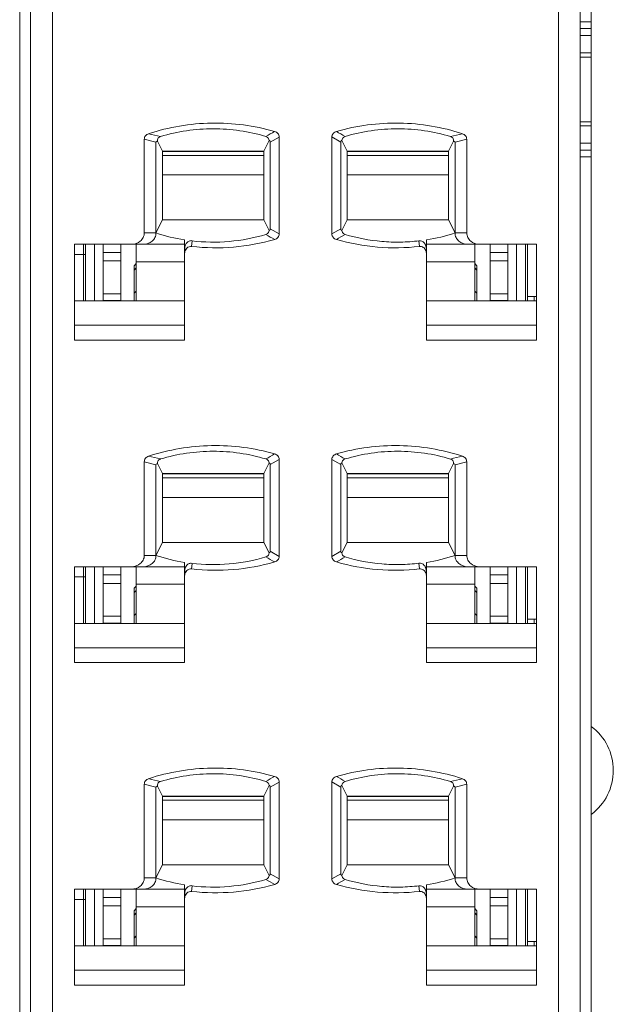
# Model space of a CAD drawing. Header units: inches. Extents: x -121 to 308, y -30 to 271.
# Tile 5 of 15: x 82 to 96, y 38 to 61. Entities that reach past the tile are written whole.
import ezdxf

# ---------------------------------------------------------------- set-up
doc = ezdxf.new("R2010")
doc.units = ezdxf.units.IN
doc.header["$LTSCALE"] = 23.1
doc.header["$MEASUREMENT"] = 0
doc.layers.get('0').update_dxf_attribs({"lineweight": 18})
for name, color, linetype, lineweight in [('1_10', 7, 'Continuous', 18), ('1_11', 7, 'Continuous', 18), ('1_12', 7, 'Continuous', 18), ('1_27', 7, 'Continuous', 18), ('1_37', 7, 'Continuous', 18), ('1_39', 7, 'Continuous', 18), ('1_40', 7, 'Continuous', 18), ('1_41', 7, 'Continuous', 18), ('1_42', 7, 'Continuous', 18), ('1_43', 7, 'Continuous', 18), ('1_50', 7, 'Continuous', 18), ('1_6', 7, 'Continuous', 18), ('1_8', 7, 'Continuous', 18), ('1_9', 7, 'Continuous', 18)]:
    doc.layers.add(name, color=color, linetype=linetype, lineweight=lineweight)

msp = doc.modelspace()

# ---------------------------------------------------------------- linework, layer by layer
at = {"color": 7, "linetype": 'Continuous'}
for p, q in [((95.474, 19.068), (95.474, 118.068)), ((82.474, 19.268), (82.474, 115.868)), ((95.474, 60.783), (95.224, 60.783)), ((95.224, 60.632), (95.474, 60.632)), ((95.224, 60.47), (95.474, 60.47)), ((95.474, 60.076), (95.224, 60.076)), ((95.474, 59.983), (95.224, 59.983)), ((95.474, 58.512), (95.224, 58.512)), ((95.224, 58.419), (95.474, 58.419)), ((95.474, 58.026), (95.224, 58.026)), ((95.224, 57.863), (95.474, 57.863)), ((95.474, 57.712), (95.224, 57.712))]:
    msp.add_line(p, q, dxfattribs=at)
msp.add_arc((94.724, 43.768), 1.25, 306.8699, 53.1301, dxfattribs=at)
at = {"layer": '1_10', "color": 7, "linetype": 'Continuous'}
for p, q in [((89.924, 50.418), (92.224, 50.418)), ((92.224, 49.972), (89.924, 49.972)), ((92.824, 47.109), (92.824, 48.398)), ((91.724, 47.999), (92.824, 47.999))]:
    msp.add_line(p, q, dxfattribs=at)
at = {"layer": '1_11', "color": 7, "linetype": 'Continuous'}
for p, q in [((85.724, 43.088), (88.024, 43.088)), ((88.024, 42.642), (85.724, 42.642)), ((85.124, 41.068), (85.124, 39.779)), ((85.124, 40.669), (86.224, 40.669))]:
    msp.add_line(p, q, dxfattribs=at)
at = {"layer": '1_12', "color": 7, "linetype": 'Continuous'}
for p, q in [((89.924, 43.088), (92.224, 43.088)), ((92.224, 42.642), (89.924, 42.642)), ((92.824, 39.779), (92.824, 41.068)), ((91.724, 40.669), (92.824, 40.669))]:
    msp.add_line(p, q, dxfattribs=at)
at = {"layer": '1_27', "color": 7, "linetype": 'Continuous'}
for p, q in [((83.924, 55.728), (83.924, 54.439)), ((94.024, 54.439), (94.024, 55.728)), ((83.724, 55.494), (83.974, 55.494)), ((94.024, 54.538), (94.224, 54.538)), ((94.174, 54.439), (94.174, 54.538)), ((83.924, 48.398), (83.924, 47.109)), ((94.024, 47.109), (94.024, 48.398)), ((83.724, 48.164), (83.974, 48.164)), ((94.024, 47.208), (94.224, 47.208)), ((94.174, 47.109), (94.174, 47.208)), ((83.924, 41.068), (83.924, 39.779)), ((94.024, 39.779), (94.024, 41.068)), ((83.724, 40.834), (83.974, 40.834)), ((94.024, 39.878), (94.224, 39.878)), ((94.174, 39.779), (94.174, 39.878))]:
    msp.add_line(p, q, dxfattribs=at)
at = {"layer": '1_37', "color": 7, "linetype": 'Continuous'}
for p, q in [((85.724, 57.748), (88.024, 57.748)), ((88.024, 57.302), (85.724, 57.302)), ((85.124, 55.728), (85.124, 54.439)), ((85.124, 55.329), (86.224, 55.329))]:
    msp.add_line(p, q, dxfattribs=at)
at = {"layer": '1_39', "color": 7, "linetype": 'Continuous'}
for p, q in [((88.024, 43.178), (85.724, 43.178)), ((84.374, 39.779), (84.374, 41.068)), ((84.774, 39.779), (84.774, 41.068)), ((84.374, 40.88), (84.774, 40.88)), ((84.774, 40.687), (84.374, 40.687)), ((84.374, 39.943), (84.774, 39.943)), ((84.374, 39.786), (84.774, 39.786))]:
    msp.add_line(p, q, dxfattribs=at)
at = {"layer": '1_40', "color": 7, "linetype": 'Continuous'}
for p, q in [((92.224, 50.508), (89.924, 50.508)), ((93.174, 48.398), (93.174, 47.109)), ((93.574, 47.109), (93.574, 48.398)), ((93.174, 48.21), (93.574, 48.21)), ((93.574, 48.017), (93.174, 48.017)), ((93.174, 47.273), (93.574, 47.273)), ((93.574, 47.116), (93.174, 47.116))]:
    msp.add_line(p, q, dxfattribs=at)
at = {"layer": '1_41', "color": 7, "linetype": 'Continuous'}
for p, q in [((88.024, 50.508), (85.724, 50.508)), ((84.374, 47.109), (84.374, 48.398)), ((84.774, 47.109), (84.774, 48.398)), ((84.374, 48.21), (84.774, 48.21)), ((84.774, 48.017), (84.374, 48.017)), ((84.374, 47.273), (84.774, 47.273)), ((84.374, 47.116), (84.774, 47.116))]:
    msp.add_line(p, q, dxfattribs=at)
at = {"layer": '1_42', "color": 7, "linetype": 'Continuous'}
for p, q in [((92.224, 57.838), (89.924, 57.838)), ((93.174, 55.728), (93.174, 54.439)), ((93.574, 54.439), (93.574, 55.728)), ((93.174, 55.54), (93.574, 55.54)), ((93.574, 55.347), (93.174, 55.347)), ((93.174, 54.603), (93.574, 54.603)), ((93.574, 54.446), (93.174, 54.446))]:
    msp.add_line(p, q, dxfattribs=at)
at = {"layer": '1_43', "color": 7, "linetype": 'Continuous'}
for p, q in [((88.024, 57.838), (85.724, 57.838)), ((84.374, 54.439), (84.374, 55.728)), ((84.774, 54.439), (84.774, 55.728)), ((84.374, 55.54), (84.774, 55.54)), ((84.774, 55.347), (84.374, 55.347)), ((84.374, 54.603), (84.774, 54.603)), ((84.374, 54.446), (84.774, 54.446))]:
    msp.add_line(p, q, dxfattribs=at)
at = {"layer": '1_50', "color": 7, "linetype": 'Continuous'}
for p, q in [((92.224, 43.178), (89.924, 43.178)), ((93.174, 41.068), (93.174, 39.779)), ((93.574, 39.779), (93.574, 41.068)), ((93.174, 40.88), (93.574, 40.88)), ((93.574, 40.687), (93.174, 40.687)), ((93.174, 39.943), (93.574, 39.943)), ((93.574, 39.786), (93.174, 39.786))]:
    msp.add_line(p, q, dxfattribs=at)
at = {"layer": '1_6', "color": 7, "linetype": 'Continuous'}
for p, q in [((82.724, 21.97), (82.724, 91.588)), ((95.224, 21.97), (95.224, 91.588)), ((83.224, 91.246), (83.224, 23.561)), ((94.724, 23.561), (94.724, 91.246)), ((85.308, 58.112), (85.574, 58.047)), ((85.308, 55.983), (85.308, 58.112)), ((85.574, 55.983), (85.574, 58.047)), ((85.611, 58.07), (85.724, 57.846)), ((88.024, 57.846), (88.145, 58.086)), ((88.174, 58.048), (88.374, 58.164)), ((88.174, 58.048), (88.174, 56.078)), ((88.374, 58.164), (88.374, 55.961)), ((89.574, 58.166), (89.774, 58.048)), ((89.574, 55.961), (89.574, 58.166)), ((89.774, 56.078), (89.774, 58.048)), ((89.804, 58.086), (89.924, 57.846)), ((92.224, 57.846), (92.338, 58.07)), ((92.374, 58.047), (92.641, 58.112)), ((92.374, 58.047), (92.374, 55.983)), ((92.641, 58.112), (92.641, 55.983)), ((88.024, 57.846), (85.724, 57.846)), ((85.724, 56.28), (85.724, 57.846)), ((88.024, 57.846), (88.024, 56.28)), ((89.924, 57.846), (92.224, 57.846)), ((89.924, 56.28), (89.924, 57.846)), ((92.224, 57.846), (92.224, 56.28)), ((85.724, 56.28), (85.574, 55.983)), ((85.724, 56.28), (88.024, 56.28)), ((88.145, 56.04), (88.024, 56.28)), ((89.924, 56.28), (89.804, 56.04)), ((89.924, 56.28), (92.224, 56.28)), ((92.374, 55.983), (92.224, 56.28)), ((85.308, 55.983), (85.574, 55.983)), ((88.374, 55.961), (88.174, 56.078)), ((89.774, 56.078), (89.574, 55.961)), ((92.374, 55.983), (92.641, 55.983)), ((83.724, 55.728), (86.224, 55.728)), ((83.724, 53.549), (83.724, 55.728)), ((83.974, 54.439), (83.974, 55.728)), ((84.174, 55.728), (84.174, 54.439)), ((86.224, 53.549), (86.224, 55.825)), ((86.385, 55.674), (86.393, 55.802)), ((91.566, 55.679), (91.554, 55.807)), ((91.724, 55.529), (91.724, 55.825)), ((91.724, 55.728), (94.224, 55.728)), ((93.774, 54.439), (93.774, 55.728)), ((93.974, 55.728), (93.974, 54.439)), ((94.224, 55.728), (94.224, 53.549)), ((86.226, 55.52), (86.228, 55.535)), ((86.233, 55.668), (86.229, 55.639)), ((86.229, 55.639), (86.229, 55.637)), ((86.231, 55.638), (86.231, 55.534)), ((91.708, 55.588), (91.722, 55.535)), ((91.721, 55.535), (91.723, 55.517)), ((91.724, 53.549), (91.724, 55.524)), ((85.074, 55.238), (85.124, 55.288)), ((92.824, 55.288), (92.874, 55.238)), ((85.074, 55.238), (85.074, 54.439)), ((85.124, 55.19), (85.074, 55.141)), ((92.874, 55.141), (92.824, 55.19)), ((92.874, 54.439), (92.874, 55.238)), ((85.074, 54.615), (85.124, 54.664)), ((92.824, 54.664), (92.874, 54.615)), ((86.224, 54.439), (83.724, 54.439)), ((94.224, 54.439), (91.724, 54.439)), ((86.224, 53.886), (83.724, 53.886)), ((94.224, 53.886), (91.724, 53.886)), ((86.224, 53.549), (83.724, 53.549)), ((94.224, 53.549), (91.724, 53.549)), ((88.174, 50.718), (88.374, 50.834)), ((88.374, 50.834), (88.374, 48.631)), ((89.574, 50.836), (89.774, 50.718)), ((89.574, 48.631), (89.574, 50.836)), ((85.308, 50.782), (85.574, 50.717)), ((85.308, 48.653), (85.308, 50.782)), ((85.574, 48.653), (85.574, 50.717)), ((85.611, 50.74), (85.724, 50.516)), ((88.024, 50.516), (88.145, 50.756)), ((88.174, 50.718), (88.174, 48.748)), ((89.774, 48.748), (89.774, 50.718)), ((89.804, 50.756), (89.924, 50.516)), ((92.224, 50.516), (92.338, 50.74)), ((92.374, 50.717), (92.641, 50.782)), ((92.374, 50.717), (92.374, 48.653)), ((92.641, 50.782), (92.641, 48.653)), ((88.024, 50.516), (85.724, 50.516)), ((85.724, 48.95), (85.724, 50.516)), ((88.024, 50.516), (88.024, 48.95)), ((89.924, 50.516), (92.224, 50.516)), ((89.924, 48.95), (89.924, 50.516)), ((92.224, 50.516), (92.224, 48.95)), ((85.724, 48.95), (85.574, 48.653)), ((85.724, 48.95), (88.024, 48.95)), ((88.145, 48.71), (88.024, 48.95)), ((89.924, 48.95), (89.804, 48.71)), ((89.924, 48.95), (92.224, 48.95)), ((92.374, 48.653), (92.224, 48.95)), ((85.308, 48.653), (85.574, 48.653)), ((88.374, 48.631), (88.174, 48.748)), ((89.774, 48.748), (89.574, 48.631)), ((92.374, 48.653), (92.641, 48.653)), ((83.724, 48.398), (86.224, 48.398)), ((83.724, 46.219), (83.724, 48.398)), ((83.974, 47.109), (83.974, 48.398)), ((84.174, 48.398), (84.174, 47.109)), ((86.224, 46.219), (86.224, 48.495)), ((86.385, 48.344), (86.393, 48.472)), ((91.566, 48.349), (91.554, 48.477)), ((91.724, 48.199), (91.724, 48.495)), ((91.724, 48.398), (94.224, 48.398)), ((93.774, 47.109), (93.774, 48.398)), ((93.974, 48.398), (93.974, 47.109)), ((94.224, 48.398), (94.224, 46.219)), ((86.226, 48.19), (86.228, 48.205)), ((86.233, 48.338), (86.229, 48.309)), ((86.229, 48.309), (86.229, 48.307)), ((86.231, 48.308), (86.231, 48.204)), ((91.708, 48.258), (91.722, 48.205)), ((91.721, 48.205), (91.723, 48.187)), ((91.724, 46.219), (91.724, 48.194)), ((85.074, 47.908), (85.124, 47.958)), ((85.074, 47.908), (85.074, 47.109)), ((92.824, 47.958), (92.874, 47.908)), ((92.874, 47.109), (92.874, 47.908)), ((85.124, 47.86), (85.074, 47.811)), ((92.874, 47.811), (92.824, 47.86)), ((85.074, 47.285), (85.124, 47.334)), ((92.824, 47.334), (92.874, 47.285)), ((86.224, 47.109), (83.724, 47.109)), ((94.224, 47.109), (91.724, 47.109)), ((86.224, 46.556), (83.724, 46.556)), ((94.224, 46.556), (91.724, 46.556)), ((86.224, 46.219), (83.724, 46.219)), ((94.224, 46.219), (91.724, 46.219)), ((85.308, 43.452), (85.574, 43.387)), ((85.308, 41.323), (85.308, 43.452)), ((88.024, 43.186), (88.145, 43.426)), ((88.174, 43.388), (88.374, 43.504)), ((88.374, 43.504), (88.374, 41.301)), ((89.574, 43.506), (89.774, 43.388)), ((89.574, 41.301), (89.574, 43.506)), ((89.804, 43.426), (89.924, 43.186)), ((92.374, 43.387), (92.641, 43.452)), ((92.641, 43.452), (92.641, 41.323)), ((85.574, 41.323), (85.574, 43.387)), ((85.611, 43.41), (85.724, 43.186)), ((88.174, 43.388), (88.174, 41.418)), ((89.774, 41.418), (89.774, 43.388)), ((92.224, 43.186), (92.338, 43.41)), ((92.374, 43.387), (92.374, 41.323)), ((88.024, 43.186), (85.724, 43.186)), ((85.724, 41.62), (85.724, 43.186)), ((88.024, 43.186), (88.024, 41.62)), ((89.924, 43.186), (92.224, 43.186)), ((89.924, 41.62), (89.924, 43.186)), ((92.224, 43.186), (92.224, 41.62)), ((85.724, 41.62), (85.574, 41.323)), ((85.724, 41.62), (88.024, 41.62)), ((88.145, 41.38), (88.024, 41.62)), ((88.374, 41.301), (88.174, 41.418)), ((89.774, 41.418), (89.574, 41.301)), ((89.924, 41.62), (89.804, 41.38)), ((89.924, 41.62), (92.224, 41.62)), ((92.374, 41.323), (92.224, 41.62)), ((85.308, 41.323), (85.574, 41.323)), ((92.374, 41.323), (92.641, 41.323)), ((83.724, 41.068), (86.224, 41.068)), ((83.724, 38.889), (83.724, 41.068)), ((83.974, 39.779), (83.974, 41.068)), ((84.174, 41.068), (84.174, 39.779)), ((86.224, 38.889), (86.224, 41.165)), ((86.233, 41.008), (86.229, 40.979)), ((86.229, 40.979), (86.229, 40.977)), ((86.231, 40.978), (86.231, 40.874)), ((86.385, 41.014), (86.393, 41.142)), ((91.566, 41.019), (91.554, 41.147)), ((91.724, 40.869), (91.724, 41.165)), ((91.724, 41.068), (94.224, 41.068)), ((93.774, 39.779), (93.774, 41.068)), ((93.974, 41.068), (93.974, 39.779)), ((94.224, 41.068), (94.224, 38.889)), ((86.226, 40.86), (86.228, 40.875)), ((91.708, 40.928), (91.722, 40.875)), ((91.721, 40.875), (91.723, 40.857)), ((91.724, 38.889), (91.724, 40.865)), ((85.074, 40.578), (85.124, 40.628)), ((85.074, 40.578), (85.074, 39.779)), ((85.124, 40.53), (85.074, 40.481)), ((92.824, 40.628), (92.874, 40.578)), ((92.874, 40.481), (92.824, 40.53)), ((92.874, 39.779), (92.874, 40.578)), ((85.074, 39.955), (85.124, 40.004)), ((92.824, 40.004), (92.874, 39.955)), ((86.224, 39.779), (83.724, 39.779)), ((94.224, 39.779), (91.724, 39.779)), ((86.224, 39.226), (83.724, 39.226)), ((94.224, 39.226), (91.724, 39.226)), ((86.224, 38.889), (83.724, 38.889)), ((94.224, 38.889), (91.724, 38.889))]:
    msp.add_line(p, q, dxfattribs=at)
for centre, radius, start, end in [((62.601, -38.421), 99.315, 76.56453, 76.72466), ((94.06, 47.928), 11.87, 119.1853, 120.2939), ((83.469, 47.207), 12.704, 59.713, 60.7483), ((115.601, -39.364), 100.291, 103.29321, 103.45176), ((86.869, 59.901), 4.126, 251.7063, 261.0037), ((91.079, 59.901), 4.126, 278.9967, 288.2943), ((93.293, 64.955), 10.41, 239.8992, 241.1692), ((84.693, 64.832), 10.284, 298.9803, 300.2625), ((91.522, 55.638), 0.196, 359.9316, 11.2851), ((62.601, -45.751), 99.315, 76.56453, 76.72466), ((94.06, 40.598), 11.87, 119.1853, 120.2939), ((83.469, 39.877), 12.704, 59.713, 60.7483), ((115.601, -46.694), 100.291, 103.29321, 103.45176), ((86.869, 52.571), 4.126, 251.7063, 261.0037), ((93.293, 57.625), 10.41, 239.8992, 241.1692), ((84.693, 57.502), 10.284, 298.9803, 300.2625), ((91.079, 52.571), 4.126, 278.9967, 288.2943), ((91.522, 48.308), 0.196, 359.9316, 11.2851), ((62.601, -53.081), 99.315, 76.56453, 76.72466), ((94.06, 33.268), 11.87, 119.1853, 120.2939), ((83.469, 32.547), 12.704, 59.713, 60.7483), ((115.601, -54.024), 100.291, 103.29321, 103.45176), ((86.869, 45.241), 4.126, 251.7063, 261.0037), ((93.293, 50.295), 10.41, 239.8992, 241.1692), ((84.693, 50.172), 10.284, 298.9803, 300.2625), ((91.079, 45.241), 4.126, 278.9967, 288.2943), ((91.522, 40.978), 0.196, 359.9316, 11.2851)]:
    msp.add_arc(centre, radius, start, end, dxfattribs=at)
for points, knots in [([(88.272, 58.291), (87.808, 58.425), (86.834, 58.554), (85.866, 58.39), (85.407, 58.24)], [0, 0, 0, 0, 1.452672, 2.905342, 2.905342, 2.905342, 2.905342]), ([(92.541, 58.24), (92.082, 58.39), (91.114, 58.554), (90.141, 58.425), (89.677, 58.291)], [0, 0, 0, 0, 1.452598, 2.905198, 2.905198, 2.905198, 2.905198]), ([(85.407, 58.24), (85.38, 58.231), (85.329, 58.198), (85.307, 58.14), (85.308, 58.112)], [0, 0, 0, 0, 0.0866371, 0.1727251, 0.1727251, 0.1727251, 0.1727251]), ([(85.677, 58.176), (86.064, 58.292), (86.875, 58.412), (87.686, 58.293), (88.072, 58.177)], [0, 0, 0, 0, 1.213604, 2.427209, 2.427209, 2.427209, 2.427209]), ([(88.374, 58.164), (88.374, 58.193), (88.351, 58.251), (88.299, 58.283), (88.272, 58.291)], [0, 0, 0, 0, 0.086616, 0.1735291, 0.1735291, 0.1735291, 0.1735291]), ([(89.677, 58.291), (89.649, 58.283), (89.598, 58.252), (89.575, 58.194), (89.574, 58.166)], [0, 0, 0, 0, 0.0863666, 0.1724005, 0.1724005, 0.1724005, 0.1724005]), ([(89.876, 58.177), (90.263, 58.293), (91.074, 58.412), (91.885, 58.292), (92.271, 58.175)], [0, 0, 0, 0, 1.213526, 2.427178, 2.427178, 2.427178, 2.427178]), ([(92.641, 58.112), (92.641, 58.14), (92.619, 58.198), (92.568, 58.231), (92.541, 58.24)], [0, 0, 0, 0, 0.0861328, 0.1727593, 0.1727593, 0.1727593, 0.1727593]), ([(85.611, 58.07), (85.605, 58.069), (85.59, 58.067), (85.575, 58.055), (85.574, 58.047)], [0, 0, 0, 0, 0.01981132, 0.04625929, 0.04625929, 0.04625929, 0.04625929]), ([(85.611, 58.07), (85.608, 58.088), (85.609, 58.137), (85.652, 58.168), (85.677, 58.176)], [0, 0, 0, 0, 0.0561297, 0.1368408, 0.1368408, 0.1368408, 0.1368408]), ([(88.072, 58.177), (88.095, 58.17), (88.133, 58.144), (88.144, 58.103), (88.145, 58.086)], [0, 0, 0, 0, 0.0723202, 0.1238918, 0.1238918, 0.1238918, 0.1238918]), ([(88.174, 58.048), (88.174, 58.059), (88.166, 58.076), (88.15, 58.083), (88.145, 58.086)], [0, 0, 0, 0, 0.03178692, 0.05082909, 0.05082909, 0.05082909, 0.05082909]), ([(89.774, 58.048), (89.774, 58.059), (89.783, 58.076), (89.798, 58.083), (89.804, 58.086)], [0, 0, 0, 0, 0.03178435, 0.05082683, 0.05082683, 0.05082683, 0.05082683]), ([(89.804, 58.086), (89.805, 58.103), (89.816, 58.144), (89.853, 58.17), (89.876, 58.177)], [0, 0, 0, 0, 0.0517571, 0.1238967, 0.1238967, 0.1238967, 0.1238967]), ([(92.271, 58.175), (92.297, 58.168), (92.339, 58.137), (92.341, 58.088), (92.338, 58.07)], [0, 0, 0, 0, 0.0809039, 0.1367648, 0.1367648, 0.1367648, 0.1367648]), ([(92.374, 58.047), (92.373, 58.055), (92.359, 58.067), (92.344, 58.069), (92.338, 58.07)], [0, 0, 0, 0, 0.02647939, 0.04629175, 0.04629175, 0.04629175, 0.04629175]), ([(85.308, 55.983), (85.308, 55.948), (85.29, 55.876), (85.2, 55.765), (85.09, 55.728), (85.021, 55.728)], [0, 0, 0, 0, 0.1067767, 0.2136332, 0.4245627, 0.4245627, 0.4245627, 0.4245627]), ([(85.287, 55.728), (85.357, 55.728), (85.467, 55.765), (85.557, 55.876), (85.574, 55.948), (85.574, 55.983)], [0, 0, 0, 0, 0.2109423, 0.3178078, 0.424538, 0.424538, 0.424538, 0.424538]), ([(88.145, 56.04), (88.144, 56.023), (88.132, 55.982), (88.095, 55.956), (88.072, 55.949)], [0, 0, 0, 0, 0.0517366, 0.123798, 0.123798, 0.123798, 0.123798]), ([(88.174, 56.078), (88.174, 56.071), (88.169, 56.054), (88.154, 56.044), (88.145, 56.04)], [0, 0, 0, 0, 0.02045372, 0.0509014, 0.0509014, 0.0509014, 0.0509014]), ([(88.273, 55.835), (88.3, 55.844), (88.352, 55.875), (88.374, 55.933), (88.374, 55.961)], [0, 0, 0, 0, 0.0859459, 0.1715399, 0.1715399, 0.1715399, 0.1715399]), ([(89.574, 55.961), (89.575, 55.933), (89.597, 55.875), (89.649, 55.843), (89.676, 55.835)], [0, 0, 0, 0, 0.0862564, 0.1727924, 0.1727924, 0.1727924, 0.1727924]), ([(89.774, 56.078), (89.774, 56.071), (89.779, 56.054), (89.795, 56.044), (89.804, 56.04)], [0, 0, 0, 0, 0.02039943, 0.05086197, 0.05086197, 0.05086197, 0.05086197]), ([(89.876, 55.949), (89.853, 55.956), (89.816, 55.982), (89.805, 56.023), (89.804, 56.04)], [0, 0, 0, 0, 0.0723248, 0.1238567, 0.1238567, 0.1238567, 0.1238567]), ([(92.374, 55.983), (92.374, 55.948), (92.392, 55.876), (92.481, 55.765), (92.592, 55.728), (92.661, 55.728)], [0, 0, 0, 0, 0.1067801, 0.2136407, 0.4245772, 0.4245772, 0.4245772, 0.4245772]), ([(92.928, 55.728), (92.858, 55.728), (92.748, 55.765), (92.658, 55.876), (92.641, 55.948), (92.641, 55.983)], [0, 0, 0, 0, 0.2109459, 0.3178127, 0.4245445, 0.4245445, 0.4245445, 0.4245445]), ([(86.393, 55.803), (86.384, 55.81), (86.357, 55.809), (86.317, 55.797), (86.276, 55.766), (86.245, 55.719), (86.237, 55.685), (86.233, 55.668)], [0, 0, 0, 0, 0.0356553, 0.0703113, 0.1306475, 0.1846338, 0.236375, 0.236375, 0.236375, 0.236375]), ([(86.385, 55.676), (86.701, 55.642), (87.34, 55.631), (87.968, 55.748), (88.273, 55.835)], [0, 0, 0, 0, 0.952981, 1.90606, 1.90606, 1.90606, 1.90606]), ([(88.072, 55.949), (87.802, 55.869), (87.243, 55.761), (86.674, 55.771), (86.393, 55.803)], [0, 0, 0, 0, 0.848107, 1.696149, 1.696149, 1.696149, 1.696149]), ([(89.676, 55.835), (89.981, 55.748), (90.611, 55.631), (91.251, 55.642), (91.566, 55.676)], [0, 0, 0, 0, 0.954267, 1.908445, 1.908445, 1.908445, 1.908445]), ([(91.555, 55.805), (91.414, 55.789), (91.132, 55.768), (90.566, 55.788), (90.147, 55.869), (89.876, 55.949)], [0, 0, 0, 0, 0.424268, 0.848483, 1.696184, 1.696184, 1.696184, 1.696184]), ([(91.554, 55.807), (91.577, 55.81), (91.621, 55.805), (91.683, 55.76), (91.707, 55.709), (91.714, 55.677)], [0, 0, 0, 0, 0.0682728, 0.1264134, 0.2269334, 0.2269334, 0.2269334, 0.2269334]), ([(86.278, 55.641), (86.292, 55.655), (86.326, 55.676), (86.366, 55.677), (86.385, 55.676)], [0, 0, 0, 0, 0.0584834, 0.1169768, 0.1169768, 0.1169768, 0.1169768]), ([(91.566, 55.676), (91.596, 55.678), (91.659, 55.666), (91.695, 55.615), (91.708, 55.588)], [0, 0, 0, 0, 0.0888716, 0.178176, 0.178176, 0.178176, 0.178176]), ([(88.272, 50.961), (87.808, 51.095), (86.834, 51.224), (85.866, 51.06), (85.407, 50.91)], [0, 0, 0, 0, 1.452672, 2.905342, 2.905342, 2.905342, 2.905342]), ([(92.541, 50.91), (92.082, 51.06), (91.114, 51.224), (90.141, 51.095), (89.677, 50.961)], [0, 0, 0, 0, 1.452598, 2.905198, 2.905198, 2.905198, 2.905198]), ([(85.407, 50.91), (85.38, 50.901), (85.329, 50.868), (85.307, 50.81), (85.308, 50.782)], [0, 0, 0, 0, 0.0866371, 0.1727251, 0.1727251, 0.1727251, 0.1727251]), ([(85.611, 50.74), (85.608, 50.758), (85.609, 50.807), (85.652, 50.838), (85.677, 50.846)], [0, 0, 0, 0, 0.0561297, 0.1368408, 0.1368408, 0.1368408, 0.1368408]), ([(85.677, 50.846), (86.064, 50.962), (86.875, 51.082), (87.686, 50.963), (88.072, 50.847)], [0, 0, 0, 0, 1.213604, 2.427209, 2.427209, 2.427209, 2.427209]), ([(88.072, 50.847), (88.095, 50.84), (88.133, 50.814), (88.144, 50.773), (88.145, 50.756)], [0, 0, 0, 0, 0.0723202, 0.1238918, 0.1238918, 0.1238918, 0.1238918]), ([(88.374, 50.834), (88.374, 50.863), (88.351, 50.921), (88.299, 50.953), (88.272, 50.961)], [0, 0, 0, 0, 0.086616, 0.1735291, 0.1735291, 0.1735291, 0.1735291]), ([(89.677, 50.961), (89.649, 50.953), (89.598, 50.922), (89.575, 50.864), (89.574, 50.836)], [0, 0, 0, 0, 0.0863666, 0.1724005, 0.1724005, 0.1724005, 0.1724005]), ([(89.804, 50.756), (89.805, 50.773), (89.816, 50.814), (89.853, 50.84), (89.876, 50.847)], [0, 0, 0, 0, 0.0517571, 0.1238967, 0.1238967, 0.1238967, 0.1238967]), ([(89.876, 50.847), (90.263, 50.963), (91.074, 51.082), (91.885, 50.962), (92.271, 50.845)], [0, 0, 0, 0, 1.213526, 2.427178, 2.427178, 2.427178, 2.427178]), ([(92.271, 50.845), (92.297, 50.838), (92.339, 50.807), (92.341, 50.758), (92.338, 50.74)], [0, 0, 0, 0, 0.0809039, 0.1367648, 0.1367648, 0.1367648, 0.1367648]), ([(92.641, 50.782), (92.641, 50.81), (92.619, 50.868), (92.568, 50.901), (92.541, 50.91)], [0, 0, 0, 0, 0.0861328, 0.1727593, 0.1727593, 0.1727593, 0.1727593]), ([(85.611, 50.74), (85.605, 50.739), (85.59, 50.737), (85.575, 50.725), (85.574, 50.717)], [0, 0, 0, 0, 0.01981132, 0.04625929, 0.04625929, 0.04625929, 0.04625929]), ([(88.174, 50.718), (88.174, 50.729), (88.166, 50.746), (88.15, 50.754), (88.145, 50.756)], [0, 0, 0, 0, 0.03178692, 0.05082909, 0.05082909, 0.05082909, 0.05082909]), ([(89.774, 50.718), (89.774, 50.729), (89.783, 50.746), (89.798, 50.754), (89.804, 50.756)], [0, 0, 0, 0, 0.03178435, 0.05082683, 0.05082683, 0.05082683, 0.05082683]), ([(92.374, 50.717), (92.373, 50.725), (92.359, 50.738), (92.344, 50.739), (92.338, 50.74)], [0, 0, 0, 0, 0.02647939, 0.04629175, 0.04629175, 0.04629175, 0.04629175]), ([(85.308, 48.653), (85.308, 48.618), (85.29, 48.546), (85.2, 48.435), (85.09, 48.398), (85.021, 48.398)], [0, 0, 0, 0, 0.1067767, 0.2136332, 0.4245627, 0.4245627, 0.4245627, 0.4245627]), ([(85.287, 48.398), (85.357, 48.398), (85.467, 48.435), (85.557, 48.546), (85.574, 48.618), (85.574, 48.653)], [0, 0, 0, 0, 0.2109423, 0.3178078, 0.424538, 0.424538, 0.424538, 0.424538]), ([(88.072, 48.619), (87.802, 48.539), (87.243, 48.431), (86.674, 48.441), (86.393, 48.473)], [0, 0, 0, 0, 0.848107, 1.696149, 1.696149, 1.696149, 1.696149]), ([(88.145, 48.71), (88.144, 48.693), (88.132, 48.652), (88.095, 48.626), (88.072, 48.619)], [0, 0, 0, 0, 0.0517366, 0.123798, 0.123798, 0.123798, 0.123798]), ([(88.174, 48.748), (88.174, 48.741), (88.169, 48.724), (88.154, 48.714), (88.145, 48.71)], [0, 0, 0, 0, 0.02045372, 0.05090139, 0.05090139, 0.05090139, 0.05090139]), ([(88.273, 48.505), (88.3, 48.514), (88.352, 48.545), (88.374, 48.603), (88.374, 48.631)], [0, 0, 0, 0, 0.0859459, 0.1715399, 0.1715399, 0.1715399, 0.1715399]), ([(89.574, 48.631), (89.575, 48.603), (89.597, 48.545), (89.649, 48.513), (89.676, 48.505)], [0, 0, 0, 0, 0.0862564, 0.1727924, 0.1727924, 0.1727924, 0.1727924]), ([(89.774, 48.748), (89.774, 48.741), (89.779, 48.724), (89.795, 48.714), (89.804, 48.71)], [0, 0, 0, 0, 0.02039943, 0.05086197, 0.05086197, 0.05086197, 0.05086197]), ([(89.876, 48.619), (89.853, 48.626), (89.816, 48.652), (89.805, 48.693), (89.804, 48.71)], [0, 0, 0, 0, 0.0723248, 0.1238567, 0.1238567, 0.1238567, 0.1238567]), ([(91.555, 48.475), (91.414, 48.459), (91.132, 48.438), (90.566, 48.458), (90.147, 48.539), (89.876, 48.619)], [0, 0, 0, 0, 0.424268, 0.848483, 1.696184, 1.696184, 1.696184, 1.696184]), ([(92.374, 48.653), (92.374, 48.618), (92.392, 48.546), (92.481, 48.435), (92.592, 48.398), (92.661, 48.398)], [0, 0, 0, 0, 0.1067798, 0.2136401, 0.4245762, 0.4245762, 0.4245762, 0.4245762]), ([(92.928, 48.398), (92.858, 48.398), (92.748, 48.435), (92.658, 48.546), (92.641, 48.618), (92.641, 48.653)], [0, 0, 0, 0, 0.2109456, 0.3178121, 0.4245437, 0.4245437, 0.4245437, 0.4245437]), ([(86.393, 48.473), (86.384, 48.48), (86.357, 48.479), (86.317, 48.467), (86.276, 48.436), (86.245, 48.389), (86.237, 48.355), (86.233, 48.338)], [0, 0, 0, 0, 0.0356553, 0.0703113, 0.1306475, 0.1846338, 0.236375, 0.236375, 0.236375, 0.236375]), ([(86.278, 48.311), (86.292, 48.325), (86.326, 48.346), (86.366, 48.347), (86.385, 48.346)], [0, 0, 0, 0, 0.0584834, 0.1169768, 0.1169768, 0.1169768, 0.1169768]), ([(86.385, 48.346), (86.701, 48.312), (87.34, 48.301), (87.968, 48.418), (88.273, 48.505)], [0, 0, 0, 0, 0.952981, 1.90606, 1.90606, 1.90606, 1.90606]), ([(89.676, 48.505), (89.981, 48.418), (90.611, 48.301), (91.251, 48.312), (91.566, 48.346)], [0, 0, 0, 0, 0.954267, 1.908445, 1.908445, 1.908445, 1.908445]), ([(91.554, 48.477), (91.577, 48.48), (91.621, 48.475), (91.683, 48.43), (91.707, 48.379), (91.714, 48.347)], [0, 0, 0, 0, 0.0682728, 0.1264134, 0.2269334, 0.2269334, 0.2269334, 0.2269334]), ([(91.566, 48.346), (91.596, 48.348), (91.659, 48.336), (91.695, 48.285), (91.708, 48.258)], [0, 0, 0, 0, 0.0888716, 0.178176, 0.178176, 0.178176, 0.178176]), ([(88.272, 43.631), (87.808, 43.765), (86.834, 43.894), (85.866, 43.73), (85.407, 43.58)], [0, 0, 0, 0, 1.452672, 2.905342, 2.905342, 2.905342, 2.905342]), ([(85.677, 43.516), (86.064, 43.632), (86.875, 43.752), (87.686, 43.633), (88.072, 43.517)], [0, 0, 0, 0, 1.213604, 2.427209, 2.427209, 2.427209, 2.427209]), ([(92.541, 43.58), (92.082, 43.73), (91.114, 43.894), (90.141, 43.765), (89.677, 43.631)], [0, 0, 0, 0, 1.452598, 2.905198, 2.905198, 2.905198, 2.905198]), ([(89.876, 43.517), (90.263, 43.633), (91.074, 43.752), (91.885, 43.632), (92.271, 43.515)], [0, 0, 0, 0, 1.213526, 2.427178, 2.427178, 2.427178, 2.427178]), ([(85.407, 43.58), (85.38, 43.571), (85.329, 43.538), (85.307, 43.48), (85.308, 43.452)], [0, 0, 0, 0, 0.0866371, 0.1727251, 0.1727251, 0.1727251, 0.1727251]), ([(85.611, 43.41), (85.608, 43.428), (85.609, 43.477), (85.652, 43.508), (85.677, 43.516)], [0, 0, 0, 0, 0.0561297, 0.1368408, 0.1368408, 0.1368408, 0.1368408]), ([(88.072, 43.517), (88.095, 43.51), (88.133, 43.484), (88.144, 43.443), (88.145, 43.426)], [0, 0, 0, 0, 0.0723202, 0.1238918, 0.1238918, 0.1238918, 0.1238918]), ([(88.174, 43.388), (88.174, 43.399), (88.166, 43.416), (88.15, 43.424), (88.145, 43.426)], [0, 0, 0, 0, 0.03178692, 0.05082909, 0.05082909, 0.05082909, 0.05082909]), ([(88.374, 43.505), (88.374, 43.533), (88.351, 43.591), (88.299, 43.623), (88.272, 43.631)], [0, 0, 0, 0, 0.086616, 0.1735291, 0.1735291, 0.1735291, 0.1735291]), ([(89.677, 43.631), (89.649, 43.623), (89.598, 43.592), (89.575, 43.534), (89.574, 43.506)], [0, 0, 0, 0, 0.0863666, 0.1724005, 0.1724005, 0.1724005, 0.1724005]), ([(89.774, 43.388), (89.774, 43.399), (89.783, 43.416), (89.798, 43.424), (89.804, 43.426)], [0, 0, 0, 0, 0.03178435, 0.05082683, 0.05082683, 0.05082683, 0.05082683]), ([(89.804, 43.426), (89.805, 43.443), (89.816, 43.484), (89.853, 43.51), (89.876, 43.517)], [0, 0, 0, 0, 0.0517571, 0.1238967, 0.1238967, 0.1238967, 0.1238967]), ([(92.271, 43.515), (92.297, 43.508), (92.339, 43.477), (92.341, 43.428), (92.338, 43.41)], [0, 0, 0, 0, 0.0809039, 0.1367648, 0.1367648, 0.1367648, 0.1367648]), ([(92.641, 43.452), (92.641, 43.48), (92.619, 43.538), (92.568, 43.571), (92.541, 43.58)], [0, 0, 0, 0, 0.0861328, 0.1727593, 0.1727593, 0.1727593, 0.1727593]), ([(85.611, 43.41), (85.605, 43.409), (85.59, 43.407), (85.575, 43.395), (85.574, 43.387)], [0, 0, 0, 0, 0.01981132, 0.04625929, 0.04625929, 0.04625929, 0.04625929]), ([(92.374, 43.387), (92.373, 43.395), (92.359, 43.408), (92.344, 43.409), (92.338, 43.41)], [0, 0, 0, 0, 0.02647939, 0.04629175, 0.04629175, 0.04629175, 0.04629175]), ([(88.174, 41.418), (88.174, 41.411), (88.169, 41.394), (88.154, 41.384), (88.145, 41.38)], [0, 0, 0, 0, 0.02045372, 0.05090139, 0.05090139, 0.05090139, 0.05090139]), ([(89.774, 41.418), (89.774, 41.411), (89.779, 41.394), (89.795, 41.384), (89.804, 41.38)], [0, 0, 0, 0, 0.02039943, 0.05086197, 0.05086197, 0.05086197, 0.05086197]), ([(85.308, 41.323), (85.308, 41.288), (85.29, 41.216), (85.2, 41.105), (85.09, 41.068), (85.021, 41.068)], [0, 0, 0, 0, 0.1067767, 0.2136332, 0.4245627, 0.4245627, 0.4245627, 0.4245627]), ([(85.287, 41.068), (85.357, 41.068), (85.467, 41.105), (85.557, 41.216), (85.574, 41.288), (85.574, 41.323)], [0, 0, 0, 0, 0.2109423, 0.3178078, 0.424538, 0.424538, 0.424538, 0.424538]), ([(88.072, 41.289), (87.802, 41.209), (87.243, 41.101), (86.674, 41.111), (86.393, 41.143)], [0, 0, 0, 0, 0.848107, 1.696149, 1.696149, 1.696149, 1.696149]), ([(88.145, 41.38), (88.144, 41.363), (88.132, 41.322), (88.095, 41.296), (88.072, 41.289)], [0, 0, 0, 0, 0.0517366, 0.123798, 0.123798, 0.123798, 0.123798]), ([(88.273, 41.175), (88.3, 41.184), (88.352, 41.215), (88.374, 41.273), (88.374, 41.301)], [0, 0, 0, 0, 0.0859459, 0.1715399, 0.1715399, 0.1715399, 0.1715399]), ([(89.574, 41.301), (89.575, 41.273), (89.597, 41.215), (89.649, 41.183), (89.676, 41.175)], [0, 0, 0, 0, 0.0862564, 0.1727924, 0.1727924, 0.1727924, 0.1727924]), ([(89.876, 41.289), (89.853, 41.296), (89.816, 41.322), (89.805, 41.363), (89.804, 41.38)], [0, 0, 0, 0, 0.0723248, 0.1238567, 0.1238567, 0.1238567, 0.1238567]), ([(91.555, 41.145), (91.414, 41.129), (91.132, 41.108), (90.566, 41.128), (90.147, 41.209), (89.876, 41.289)], [0, 0, 0, 0, 0.424268, 0.848483, 1.696184, 1.696184, 1.696184, 1.696184]), ([(92.374, 41.323), (92.374, 41.288), (92.392, 41.216), (92.481, 41.105), (92.592, 41.068), (92.661, 41.068)], [0, 0, 0, 0, 0.1067798, 0.2136401, 0.4245762, 0.4245762, 0.4245762, 0.4245762]), ([(92.928, 41.068), (92.858, 41.068), (92.748, 41.105), (92.658, 41.216), (92.641, 41.288), (92.641, 41.323)], [0, 0, 0, 0, 0.2109456, 0.3178121, 0.4245437, 0.4245437, 0.4245437, 0.4245437]), ([(86.393, 41.143), (86.384, 41.15), (86.357, 41.149), (86.317, 41.137), (86.276, 41.106), (86.245, 41.059), (86.237, 41.025), (86.233, 41.008)], [0, 0, 0, 0, 0.0356553, 0.0703113, 0.1306475, 0.1846338, 0.236375, 0.236375, 0.236375, 0.236375]), ([(86.278, 40.981), (86.292, 40.995), (86.326, 41.016), (86.366, 41.018), (86.385, 41.016)], [0, 0, 0, 0, 0.0584834, 0.1169768, 0.1169768, 0.1169768, 0.1169768]), ([(86.385, 41.016), (86.701, 40.982), (87.34, 40.971), (87.968, 41.088), (88.273, 41.175)], [0, 0, 0, 0, 0.952981, 1.90606, 1.90606, 1.90606, 1.90606]), ([(89.676, 41.175), (89.981, 41.088), (90.611, 40.971), (91.251, 40.982), (91.566, 41.016)], [0, 0, 0, 0, 0.954267, 1.908445, 1.908445, 1.908445, 1.908445]), ([(91.554, 41.147), (91.577, 41.151), (91.621, 41.145), (91.683, 41.1), (91.707, 41.049), (91.714, 41.017)], [0, 0, 0, 0, 0.0682728, 0.1264134, 0.2269334, 0.2269334, 0.2269334, 0.2269334]), ([(91.566, 41.016), (91.596, 41.018), (91.659, 41.006), (91.695, 40.955), (91.708, 40.928)], [0, 0, 0, 0, 0.0888716, 0.178176, 0.178176, 0.178176, 0.178176])]:
    msp.add_open_spline(points, degree=3, knots=knots, dxfattribs=at)
for points in [[(86.226, 55.535), (86.229, 55.574), (86.249, 55.614), (86.278, 55.641)], [(86.226, 48.205), (86.229, 48.244), (86.249, 48.284), (86.278, 48.311)], [(86.226, 40.875), (86.229, 40.914), (86.249, 40.954), (86.278, 40.981)]]:
    msp.add_open_spline(points, degree=3, dxfattribs=at)
at = {"layer": '1_8', "color": 7, "linetype": 'Continuous'}
for p, q in [((89.924, 57.748), (92.224, 57.748)), ((92.224, 57.302), (89.924, 57.302)), ((92.824, 54.439), (92.824, 55.728)), ((91.724, 55.329), (92.824, 55.329))]:
    msp.add_line(p, q, dxfattribs=at)
at = {"layer": '1_9', "color": 7, "linetype": 'Continuous'}
for p, q in [((85.724, 50.418), (88.024, 50.418)), ((88.024, 49.972), (85.724, 49.972)), ((85.124, 48.398), (85.124, 47.109)), ((85.124, 47.999), (86.224, 47.999))]:
    msp.add_line(p, q, dxfattribs=at)

doc.saveas('drawing.dxf')
